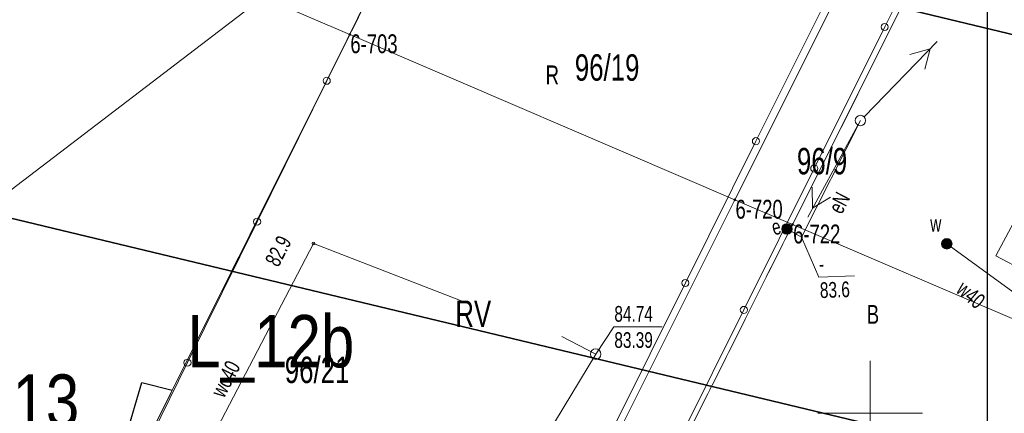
# Model space of a CAD drawing. Header units: metres. Extents: x -1013 to 1491576, y -5789570 to 1032.
# Tile 38 of 62: x -42 to 4, y 65 to 83. Entities that reach past the tile are written whole.
import ezdxf
from ezdxf.xclip import XClip

# ---------------------------------------------------------------- set-up
doc = ezdxf.new("R2010")
doc.units = ezdxf.units.M
doc.header["$MEASUREMENT"] = 0
doc.header["$XCLIPFRAME"] = 0
doc.linetypes.add('GUK', pattern=[2, 1.5, -0.5])
doc.linetypes.add('GUZ', pattern=[1, 0.5, -0.5])
doc.layers.add('700-L Mapa 1_1000 dwg', color=7, linetype='Continuous')
for name, color, linetype, lineweight in [('703-L Płaszczyzny podejścia 2D3', 152, 'Continuous', 30), ('704-L Płaszczyzny podejścia 3D38', 171, 'Continuous', 35), ('708-L Opisy_ numeracja obiektów85', 1, 'Continuous', 25), ('ex_02_DXF_MZ_5_Dzialki7', 9, 'Continuous', 18), ('ex_02_DXF_MZ_5_EGBB_L_07', 9, 'Continuous', 18), ('ex_02_DXF_MZ_5_Kontury3', 9, 'Continuous', 18), ('ex_02_DXF_MZ_5_KTOK_L_47', 9, 'Continuous', 18), ('ex_02_DXF_MZ_5_Numery_dzialek7', 9, 'Continuous', 18), ('ex_02_DXF_MZ_5_Numery_konturow3', 9, 'Continuous', 18), ('ex_02_DXF_MZ_5_Numery_punktow7', 9, 'Continuous', 18), ('ex_02_DXF_MZ_5_Numery_uzytkow3', 9, 'Continuous', 18), ('ex_02_DXF_MZ_5_Podzial_sekcyjny_krzyze7', 9, 'Continuous', 18), ('ex_02_DXF_MZ_5_Punkty7', 9, 'Continuous', 18), ('ex_02_DXF_MZ_5_SUPE_D_L_31', 9, 'Continuous', 18), ('ex_02_DXF_MZ_5_SUPE_D_T_07', 9, 'Continuous', 18), ('ex_02_DXF_MZ_5_SUPE_E_T_31', 9, 'Continuous', 18), ('ex_02_DXF_MZ_5_SUPK_L_434', 9, 'Continuous', 18), ('ex_02_DXF_MZ_5_SUPW_D_L_15', 9, 'Continuous', 18), ('ex_02_DXF_MZ_5_SUPW_E_T_05', 9, 'Continuous', 18), ('ex_02_DXF_MZ_5_SUPW_L_05', 9, 'Continuous', 18), ('ex_02_DXF_MZ_5_SUSM_D_T_37', 9, 'Continuous', 18), ('ex_02_DXF_MZ_5_SUTE_T_01', 9, 'Continuous', 18), ('ex_02_DXF_MZ_5_SUTW_T_05', 9, 'Continuous', 18), ('ex_02_DXF_MZ_5_SUUE_D_T_97', 9, 'Continuous', 18), ('ex_02_DXF_MZ_5_SUUK_E_T_934', 9, 'Continuous', 18), ('ex_02_DXF_MZ_5_SUUK_T_234', 9, 'Continuous', 18), ('ex_02_DXF_MZ_5_SUUW_D_T_107', 9, 'Continuous', 18), ('ex_02_DXF_MZ_5_SUUW_E_T_77', 9, 'Continuous', 18), ('ex_02_DXF_MZ_5_Uzytki3', 9, 'Continuous', 18)]:
    doc.layers.add(name, color=color, linetype=linetype, lineweight=lineweight)
doc.styles.add('STYL_AUTOMATYCZNY_1', font='arial.ttf', dxfattribs={"width": 0.7})
doc.styles.add('STYL_AUTOMATYCZNY_3', font='ARIALN.TTF')
doc.dimstyles.new('STYL_AUTOMATYCZNY__1', dxfattribs={"dimtxt": 0.18, "dimasz": 0.912, "dimexe": 0.18, "dimexo": 0.0625, "dimgap": 0, "dimtad": 0, "dimtih": 1, "dimtoh": 1, "dimdec": 4, "dimzin": 0, "dimdsep": 46, "dimcen": 0.09, "dimadec": 0, "dimazin": 0, "dimtfac": 1, "dimtdec": 4, "dimtmove": 0, "dimatfit": 3, "dimldrblk": 'ARROWHEAD_7', "dimfxl": 1, "dimtolj": 1, "dimtzin": 0, "dimarcsym": 0})

# ---------------------------------------------------------------- blocks, each defined once
blk = doc.blocks.new('Rysunek_1_5', base_point=(-7447251.91, -5789835.327))
at = {"layer": 'ex_02_DXF_MZ_5_Dzialki7', "color": 9, "linetype": 'Continuous', "lineweight": 18}
for p, q in [((-26.727, 82.748), (-11.067, 114.121)), ((-8.36, 74.856), (6.502, 104.573)), ((9.132, 103.142), (-5.612, 73.675)), ((-50.904, 69.226), (-30.86, 84.519)), ((-30.86, 84.519), (-26.727, 82.748)), ((-37.703, 60.738), (-26.727, 82.748)), ((-8.36, 74.856), (-26.727, 82.748)), ((-19.445, 52.706), (-8.36, 74.856)), ((-5.612, 73.675), (-8.36, 74.856)), ((-16.707, 51.495), (-5.612, 73.675)), ((-5.612, 73.675), (27.41, 59.516))]:
    blk.add_line(p, q, dxfattribs=at)
at = {"layer": 'ex_02_DXF_MZ_5_EGBB_L_07', "color": 9, "linetype": 'Continuous', "lineweight": 18}
for p, q in [((9.439, 82.272), (4.09, 72.183)), ((4.09, 72.183), (12.522, 67.702))]:
    blk.add_line(p, q, dxfattribs=at)
at = {"layer": 'ex_02_DXF_MZ_5_Kontury3', "color": 9, "linetype": 'GUK', "lineweight": 18}
for p, q in [((-37.703, 60.738), (-11.067, 114.121)), ((9.132, 103.142), (-16.707, 51.495))]:
    blk.add_line(p, q, dxfattribs=at)
at = {"layer": 'ex_02_DXF_MZ_5_KTOK_L_47', "color": 9, "linetype": 'Continuous', "lineweight": 18}
for p, q in [((2.141, 89.849), (-1.217, 83.1)), ((-24.505, 87.258), (-27.826, 80.534)), ((-7.359, 77.649), (-3.994, 84.41)), ((-1.217, 83.1), (-4.575, 76.351)), ((-27.826, 80.534), (-31.147, 73.81)), ((-10.723, 70.888), (-7.359, 77.649)), ((-4.575, 76.351), (-7.933, 69.601)), ((-31.147, 73.81), (-34.469, 67.087)), ((-14.088, 64.127), (-10.723, 70.888)), ((-7.933, 69.601), (-11.292, 62.852)), ((-34.469, 67.087), (-37.79, 60.363))]:
    blk.add_line(p, q, dxfattribs=at)
for centre in [(-1.217, 83.1), (-27.826, 80.534), (-7.359, 77.649), (-4.575, 76.351), (-31.147, 73.81), (-10.723, 70.888), (-7.933, 69.601), (-34.469, 67.087)]:
    blk.add_circle(centre, 0.17, dxfattribs=at)
at = {"layer": 'ex_02_DXF_MZ_5_Podzial_sekcyjny_krzyze7', "color": 9, "linetype": 'Continuous', "lineweight": 18}
for p, q in [((-1.91, 62.173), (-1.91, 67.173)), ((-4.41, 64.673), (0.59, 64.673))]:
    blk.add_line(p, q, dxfattribs=at)
at = {"layer": 'ex_02_DXF_MZ_5_Punkty7', "color": 9, "linetype": 'Continuous', "lineweight": 18}
for centre in [(-26.727, 82.748), (-8.36, 74.856), (-5.612, 73.675)]:
    blk.add_circle(centre, 0.045, dxfattribs=at)
at = {"layer": 'ex_02_DXF_MZ_5_SUPE_D_L_31', "color": 9, "linetype": 'Continuous', "lineweight": 18}
for p, q in [((-2.376, 78.638), (-5.177, 73.068)), ((-5.177, 73.068), (-5.88, 73.463))]:
    blk.add_line(p, q, dxfattribs=at)
at = {"layer": 'ex_02_DXF_MZ_5_SUPE_D_T_07', "color": 9, "linetype": 'Continuous', "lineweight": 18}
for p, q in [((-2.202, 78.818), (1.286, 82.4)), ((-0.014, 81.781), (0.949, 82.053)), ((0.949, 82.053), (0.703, 81.084)), ((-2.496, 78.419), (-4.887, 74.028)), ((-4.655, 74.453), (-4.68, 75.452)), ((-3.802, 74.974), (-4.655, 74.453))]:
    blk.add_line(p, q, dxfattribs=at)
at = {"layer": 'ex_02_DXF_MZ_5_SUPK_L_434', "color": 9, "linetype": 'Continuous', "lineweight": 18}
for p, q in [((-16.61, 68.333), (-15, 67.493)), ((-15, 67.493), (-21.35, 57.003))]:
    blk.add_line(p, q, dxfattribs=at)
at = {"layer": 'ex_02_DXF_MZ_5_SUPW_D_L_15', "color": 9, "linetype": 'Continuous', "lineweight": 18}
blk.add_line((1.745, 72.757), (11.446, 65.684), dxfattribs=at)
at = {"layer": 'ex_02_DXF_MZ_5_SUPW_L_05', "color": 9, "linetype": 'Continuous', "lineweight": 18}
for p, q in [((-28.46, 72.773), (-35.59, 59.083)), ((-21.37, 70.023), (-28.46, 72.773))]:
    blk.add_line(p, q, dxfattribs=at)
at = {"layer": 'ex_02_DXF_MZ_5_SUSM_D_T_37', "color": 9, "linetype": 'Continuous', "lineweight": 18}
blk.add_circle((-2.376, 78.638), 0.25, dxfattribs=at)
at = {"layer": 'ex_02_DXF_MZ_5_SUTE_T_01', "color": 9, "linetype": 'Continuous', "lineweight": 18}
for p, q in [((-5.177, 73.068), (-4.358, 71.164)), ((-4.358, 71.164), (-2.649, 71.221))]:
    blk.add_line(p, q, dxfattribs=at)
at = {"layer": 'ex_02_DXF_MZ_5_SUTW_T_05', "color": 9, "linetype": 'Continuous', "lineweight": 18}
blk.add_circle((-28.46, 72.773), 0.0625, dxfattribs=at)
at = {"layer": 'ex_02_DXF_MZ_5_SUUE_D_T_97', "color": 9, "linetype": 'Continuous', "lineweight": 18}
for radius in [0.25, 0.225, 0.2, 0.175, 0.15, 0.125, 0.1, 0.075, 0.05, 0.025, 0.00715]:
    blk.add_circle((-5.88, 73.463), radius, dxfattribs=at)
at = {"layer": 'ex_02_DXF_MZ_5_SUUK_E_T_934', "color": 9, "linetype": 'Continuous', "lineweight": 18}
for p, q in [((-15, 67.493), (-14.14, 68.79)), ((-14.14, 68.79), (-11.832, 68.79))]:
    blk.add_line(p, q, dxfattribs=at)
at = {"layer": 'ex_02_DXF_MZ_5_SUUK_T_234', "color": 9, "linetype": 'Continuous', "lineweight": 18}
blk.add_circle((-15, 67.493), 0.25, dxfattribs=at)
at = {"layer": 'ex_02_DXF_MZ_5_SUUW_D_T_107', "color": 9, "linetype": 'Continuous', "lineweight": 18}
for radius in [0.25, 0.225, 0.2, 0.175, 0.15, 0.125, 0.1, 0.075, 0.05, 0.025, 0.00715]:
    blk.add_circle((1.745, 72.757), radius, dxfattribs=at)
at = {"layer": 'ex_02_DXF_MZ_5_Uzytki3', "color": 9, "linetype": 'GUZ', "lineweight": 18}
for p, q in [((-37.703, 60.738), (-11.067, 114.121)), ((-16.707, 51.495), (9.132, 103.142))]:
    blk.add_line(p, q, dxfattribs=at)
at = {"layer": 'ex_02_DXF_MZ_5_Numery_dzialek7', "color": 9, "linetype": 'Continuous', "lineweight": 18, "char_height": 1.26, "attachment_point": 1, "style": 'STYL_AUTOMATYCZNY_1'}
for s, insert in [('\\A1;{\\pql;\\fArial|b0|i0|c238|p0;\\W0.700000;96/19}', (-15.996, 81.797)), ('\\A1;{\\pql;\\fArial|b0|i0|c238|p0;\\W0.700000;96/9}', (-5.402, 77.329)), ('\\A1;{\\pql;\\fArial|b0|i0|c238|p0;\\W0.700000;96/21}', (-29.828, 67.373))]:
    blk.add_mtext(s, dxfattribs=dict(at, insert=insert))
at = {"layer": 'ex_02_DXF_MZ_5_Numery_konturow3', "color": 9, "linetype": 'Continuous', "lineweight": 18, "insert": (-21.695, 70.05), "char_height": 1.26, "attachment_point": 1, "style": 'STYL_AUTOMATYCZNY_1'}
blk.add_mtext('\\A1;{\\pql;\\fArial|b0|i0|c238|p0;\\W0.700000;RV}', dxfattribs=at)
at = {"layer": 'ex_02_DXF_MZ_5_Numery_punktow7', "color": 9, "linetype": 'Continuous', "lineweight": 18, "char_height": 0.9, "attachment_point": 1, "style": 'STYL_AUTOMATYCZNY_1'}
for s, insert in [('\\A1;{\\pql;\\fArial|b0|i0|c238|p0;\\W0.700000;6-703}', (-26.699, 82.748)), ('\\A1;{\\pql;\\fArial|b0|i0|c238|p0;\\W0.700000;6-720}', (-8.332, 74.856)), ('\\A1;{\\pql;\\fArial|b0|i0|c238|p0;\\W0.700000;6-722}', (-5.583, 73.675))]:
    blk.add_mtext(s, dxfattribs=dict(at, insert=insert))
at = {"layer": 'ex_02_DXF_MZ_5_Numery_uzytkow3', "color": 9, "linetype": 'Continuous', "lineweight": 18, "char_height": 0.9, "attachment_point": 1, "style": 'STYL_AUTOMATYCZNY_1'}
for s, insert in [('\\A1;{\\pql;\\fArial|b0|i0|c238|p0;\\W0.700000;R}', (-17.387, 81.263)), ('\\A1;{\\pql;\\fArial|b0|i0|c238|p0;\\W0.700000;B}', (-2.07, 69.839))]:
    blk.add_mtext(s, dxfattribs=dict(at, insert=insert))
at = {"layer": 'ex_02_DXF_MZ_5_SUPE_E_T_31', "color": 9, "linetype": 'Continuous', "lineweight": 18, "char_height": 0.75, "attachment_point": 4, "style": 'STYL_AUTOMATYCZNY_1'}
for s, insert, rotation in [('\\A1;{\\pql;\\fArial|b0|i0|c238|p0;\\W0.700000;eN}', (-3.597, 74.29), 62.6732), ('\\A1;{\\pql;\\fArial|b0|i0|c238|p0;\\W0.700000;e}', (-6.588, 73.51), 14.4432)]:
    blk.add_mtext(s, dxfattribs=dict(at, insert=insert, rotation=rotation))
at = {"layer": 'ex_02_DXF_MZ_5_SUPW_E_T_05', "color": 9, "linetype": 'Continuous', "lineweight": 18, "char_height": 0.75, "attachment_point": 4, "style": 'STYL_AUTOMATYCZNY_1'}
for s, insert, rotation in [('\\A1;{\\pql;\\fArial|b0|i0|c238|p0;\\W0.700000;w40}', (2.378, 70.757), 319.5426), ('\\A1;{\\pql;\\fArial|b0|i0|c238|p0;\\W0.700000;wo40}', (-33.055, 65.527), 62.4887)]:
    blk.add_mtext(s, dxfattribs=dict(at, insert=insert, rotation=rotation))
at = {"layer": 'ex_02_DXF_MZ_5_SUTE_T_01', "color": 9, "linetype": 'Continuous', "lineweight": 18, "char_height": 0.75, "attachment_point": 1, "rotation": 1.9131, "style": 'STYL_AUTOMATYCZNY_1'}
for s, insert in [('\\A1;{\\pql;\\fArial|b0|i0|c238|p0;\\W0.700000;-}', (-4.368, 72.164)), ('\\A1;{\\pql;\\fArial|b0|i0|c238|p0;\\W0.700000;83.6}', (-4.319, 70.915))]:
    blk.add_mtext(s, dxfattribs=dict(at, insert=insert))
at = {"layer": 'ex_02_DXF_MZ_5_SUTW_T_05', "color": 9, "linetype": 'Continuous', "lineweight": 18, "insert": (-30.464, 71.774), "char_height": 0.75, "attachment_point": 4, "rotation": 62.6285, "style": 'STYL_AUTOMATYCZNY_1'}
blk.add_mtext('\\A1;{\\pql;\\fArial|b0|i0|c238|p0;\\W0.700000;82.9}', dxfattribs=at)
at = {"layer": 'ex_02_DXF_MZ_5_SUUK_E_T_934', "color": 9, "linetype": 'Continuous', "lineweight": 18, "char_height": 0.75, "attachment_point": 1, "style": 'STYL_AUTOMATYCZNY_1'}
for s, insert in [('\\A1;{\\pql;\\fArial|b0|i0|c238|p0;\\W0.700000;84.74}', (-14.11, 69.79)), ('\\A1;{\\pql;\\fArial|b0|i0|c238|p0;\\W0.700000;83.39}', (-14.11, 68.54))]:
    blk.add_mtext(s, dxfattribs=dict(at, insert=insert))
at = {"layer": 'ex_02_DXF_MZ_5_SUUW_E_T_77', "color": 9, "linetype": 'Continuous', "lineweight": 18, "insert": (0.955, 74.092), "char_height": 0.75, "attachment_point": 1, "style": 'STYL_AUTOMATYCZNY_1'}
blk.add_mtext('\\A1;{\\pql;\\fArial|b0|i0|c238|p0;\\W0.700000;w}', dxfattribs=at)
blk = doc.blocks.new('ARROWHEAD_7')
at = {"color": 0, "linetype": 'Continuous', "lineweight": 0}
for p, q in [((0, 0), (-1, 0)), ((-0.25, 0), (0.25, 0)), ((0, -0.25), (0, 0.25))]:
    blk.add_line(p, q, dxfattribs=at)
blk.add_circle((0, 0), 0.25, dxfattribs=at)

msp = doc.modelspace()

# ---------------------------------------------------------------- linework, layer by layer
at = {"layer": '703-L Płaszczyzny podejścia 2D3', "color": 152, "linetype": 'Continuous', "lineweight": 30}
msp.add_line((3.682, 2.395), (3.682, 1031.954), dxfattribs=at)
msp.add_circle((8.227, 10.355), 1021.659, dxfattribs=at)
at = {"layer": '704-L Płaszczyzny podejścia 3D38', "color": 171, "linetype": 'Continuous', "lineweight": 35, "flags": 128}
for points in [[(19.512, 79.219), (-158.424, 121.971), (-209.633, 154.507)], [(11.41, 60.934), (-107.214, 89.435), (-158.424, 121.971)], [(-158.424, 121.971), (19.512, 79.219)], [(-107.214, 89.435), (11.41, 60.934)]]:
    msp.add_lwpolyline(points, dxfattribs=at)

# ---------------------------------------------------------------- block references
at = {"layer": '700-L Mapa 1_1000 dwg', "color": 52, "linetype": 'Continuous', "lineweight": 25}
ref = msp.add_blockref('Rysunek_1_5', (-7447251.91, -5789835.327), dxfattribs=at)
XClip(ref).set_block_clipping_path([(-454.4097296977, -337.82710067), (350.5902703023, 167.17289933)])

# ---------------------------------------------------------------- texts
at = {"layer": '708-L Opisy_ numeracja obiektów85', "color": 1, "linetype": 'Continuous', "lineweight": 25, "char_height": 2.5, "attachment_point": 7, "style": 'STYL_AUTOMATYCZNY_3'}
for s, insert in [('\\A1;{\\pql;\\fArial Narrow|b0|i0|c238|p0;\\W1.000000;L_12b}', (-34.474, 66.136)), ('\\A1;{\\pql;\\fArial Narrow|b0|i0|c238|p0;\\W1.000000;L_13}', (-46, 63.302))]:
    msp.add_mtext(s, dxfattribs=dict(at, insert=insert))

# ---------------------------------------------------------------- leaders
at = {"layer": '708-L Opisy_ numeracja obiektów85', "color": 1, "linetype": 'Continuous', "lineweight": 25, "annotation_type": 0, "has_hookline": 1, "hookline_direction": 0, "text_width": 7.643}
msp.add_leader([(-38.52, 59.853), (-36.644, 66.136), (-35.194, 65.768)], dimstyle='STYL_AUTOMATYCZNY__1', dxfattribs=at)

doc.saveas('drawing.dxf')
